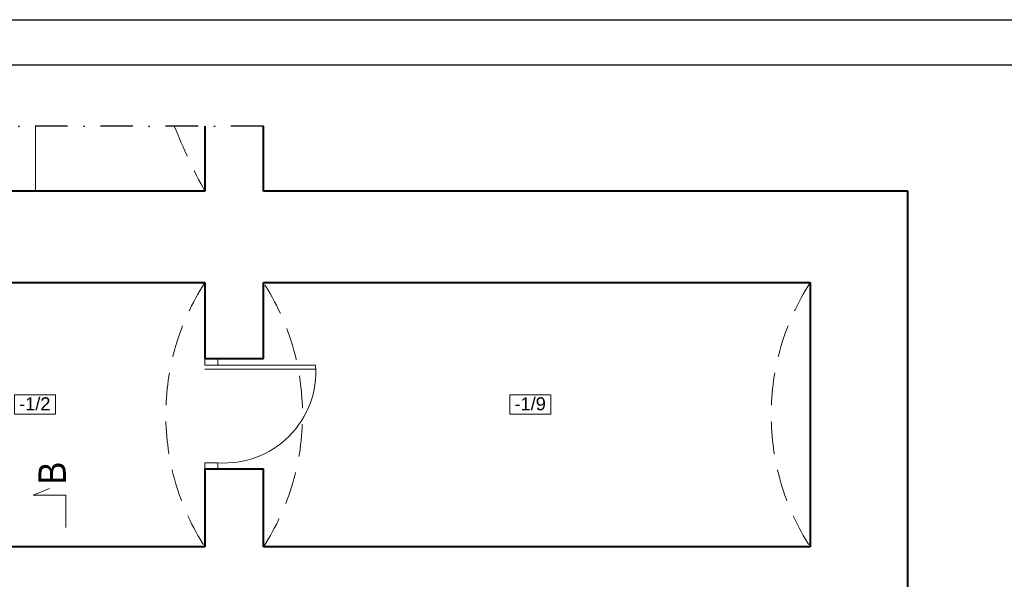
# Model space of a CAD drawing. Header units: millimetres. Extents: x -368 to 1732, y 4913 to 6398.
# Tile 23 of 24: x 598 to 1354, y 5968 to 6398. Entities that reach past the tile are written whole.
import ezdxf

# ---------------------------------------------------------------- set-up
doc = ezdxf.new("R2010")
doc.units = ezdxf.units.MM
doc.linetypes.add('DASHDOT2', pattern=[0.5, 0.25, -0.125, 0, -0.125])
doc.linetypes.add('DASHED', pattern=[0.75, 0.5, -0.25])
doc.layers.add('-- Budynek', color=7, linetype='Continuous')
doc.layers.add('-- RAMKA', color=11, linetype='Continuous')
for name, color, linetype, lineweight in [('-- CO_opis', 11, 'Continuous', 0), ('_NOŚNE', 73, 'Continuous', 40), ('A30_DRZWI', 3, 'Continuous', 15), ('Dodatki', 11, 'Continuous', 9), ('OPISY', 1, 'Continuous', 9), ('PRZERYWANA', 50, 'DASHED', 15)]:
    doc.layers.add(name, color=color, linetype=linetype, lineweight=lineweight)
doc.styles.add('INSTADT', font='arial.ttf', dxfattribs={"width": 0.9})
doc.styles.get("Standard").update_dxf_attribs({"font": 'arial.ttf'})

# ---------------------------------------------------------------- blocks, each defined once
blk = doc.blocks.new('*U5')
at = {"layer": '-- RAMKA', "color": 50}
blk.add_lwpolyline([(0, 2970), (4200, 2970), (4200, 0), (0, 0)], close=True, dxfattribs=at)
at = {"layer": '-- RAMKA', "color": 11}
blk.add_lwpolyline([(300, 69.4), (4130, 69.4), (4130, 2900), (300, 2900)], close=True, dxfattribs=at)

msp = doc.modelspace()

# ---------------------------------------------------------------- linework, layer by layer
at = {"layer": '-- Budynek', "color": 50, "linetype": 'DASHDOT2', "ltscale": 100}
msp.add_lwpolyline([(785.21, 6315.91), (6.25, 6315.91), (6.25, 5384.14)], dxfattribs=at)
at = {"layer": '-- CO_opis', "color": 171, "linetype": 'Continuous', "lineweight": 0, "ltscale": 0.6}
msp.add_lwpolyline([(633.53, 6007.51), (633.53, 6032.51), (608.53, 6032.51), (621.03, 6037.51)], dxfattribs=at)
at = {"layer": '_NOŚNE'}
for p, q in [((740.33, 6315.91), (740.33, 6265.91)), ((785.21, 6265.91), (785.21, 6315.91)), ((740.33, 6265.91), (535.02, 6265.91)), ((1280.06, 6265.91), (785.21, 6265.91)), ((1280.06, 5838.02), (1280.06, 6265.91)), ((535.02, 6195.8), (740.33, 6195.8)), ((740.33, 6195.8), (740.33, 6137.34)), ((785.21, 6137.34), (785.21, 6195.8)), ((785.21, 6195.8), (1205.13, 6195.8)), ((1205.13, 6195.8), (1205.13, 5992.71)), ((740.33, 6137.34), (785.21, 6137.34)), ((740.33, 6052.59), (740.33, 5992.71)), ((740.33, 6052.59), (785.21, 6052.59)), ((785.21, 5992.71), (785.21, 6052.59)), ((740.33, 5992.71), (556.8, 5992.71)), ((1205.13, 5992.71), (785.21, 5992.71))]:
    msp.add_line(p, q, dxfattribs=at)
at = {"layer": 'A30_DRZWI'}
for p, q in [((740.33, 6132.34), (740.33, 6137.34)), ((740.33, 6132.34), (825.33, 6132.34)), ((750.33, 6132.34), (740.33, 6132.34)), ((750.33, 6132.34), (750.33, 6137.34)), ((740.33, 6129.34), (825.33, 6129.34)), ((740.33, 6057.34), (750.33, 6057.34)), ((740.33, 6052.34), (740.33, 6057.34)), ((750.33, 6052.34), (750.33, 6057.34))]:
    msp.add_line(p, q, dxfattribs=at)
msp.add_arc((755.25, 6127.42), 70.26, 265.98901, 4.01099, dxfattribs=at)
at = {"layer": 'Dodatki', "ltscale": 0.8}
msp.add_line((610.22, 6315.91), (610.22, 6265.91), dxfattribs=at)
at = {"layer": 'Dodatki'}
for points in [[(625.54, 6109.54), (594.11, 6109.54), (594.11, 6094.72), (625.54, 6094.72)], [(1005.89, 6109.54), (974.47, 6109.54), (974.47, 6094.72), (1005.89, 6094.72)]]:
    msp.add_lwpolyline(points, close=True, dxfattribs=at)
at = {"layer": 'PRZERYWANA', "ltscale": 50}
for centre, radius, start, end in [((1177.87, 6502.33), 497.33, 202.01494, 208.38447), ((896.95, 6094.25), 186.65, 147.04165, 212.95835), ((628.59, 6094.25), 186.65, 327.04165, 32.95835), ((1361.75, 6094.25), 186.65, 147.04165, 212.95835)]:
    msp.add_arc(centre, radius, start, end, dxfattribs=at)

# ---------------------------------------------------------------- block references
at = {"layer": '-- RAMKA', "xscale": 0.5, "yscale": 0.5, "zscale": 0.5}
msp.add_blockref('*U5', (-367.87, 4912.73), dxfattribs=at)

# ---------------------------------------------------------------- texts
at = {"layer": '-- CO_opis', "color": 171, "linetype": 'Continuous', "ltscale": 0.6, "insert": (633.53, 6049.42), "char_height": 21, "attachment_point": 8, "rotation": 90, "style": 'INSTADT'}
msp.add_mtext('B', dxfattribs=at)
at = {"layer": 'OPISY', "char_height": 10, "width": 177.5875, "attachment_point": 1}
for s, insert in [('-1/2', (597.66, 6107.65)), ('-1/9', (978.02, 6107.65))]:
    msp.add_mtext(s, dxfattribs=dict(at, insert=insert))

doc.saveas('drawing.dxf')
